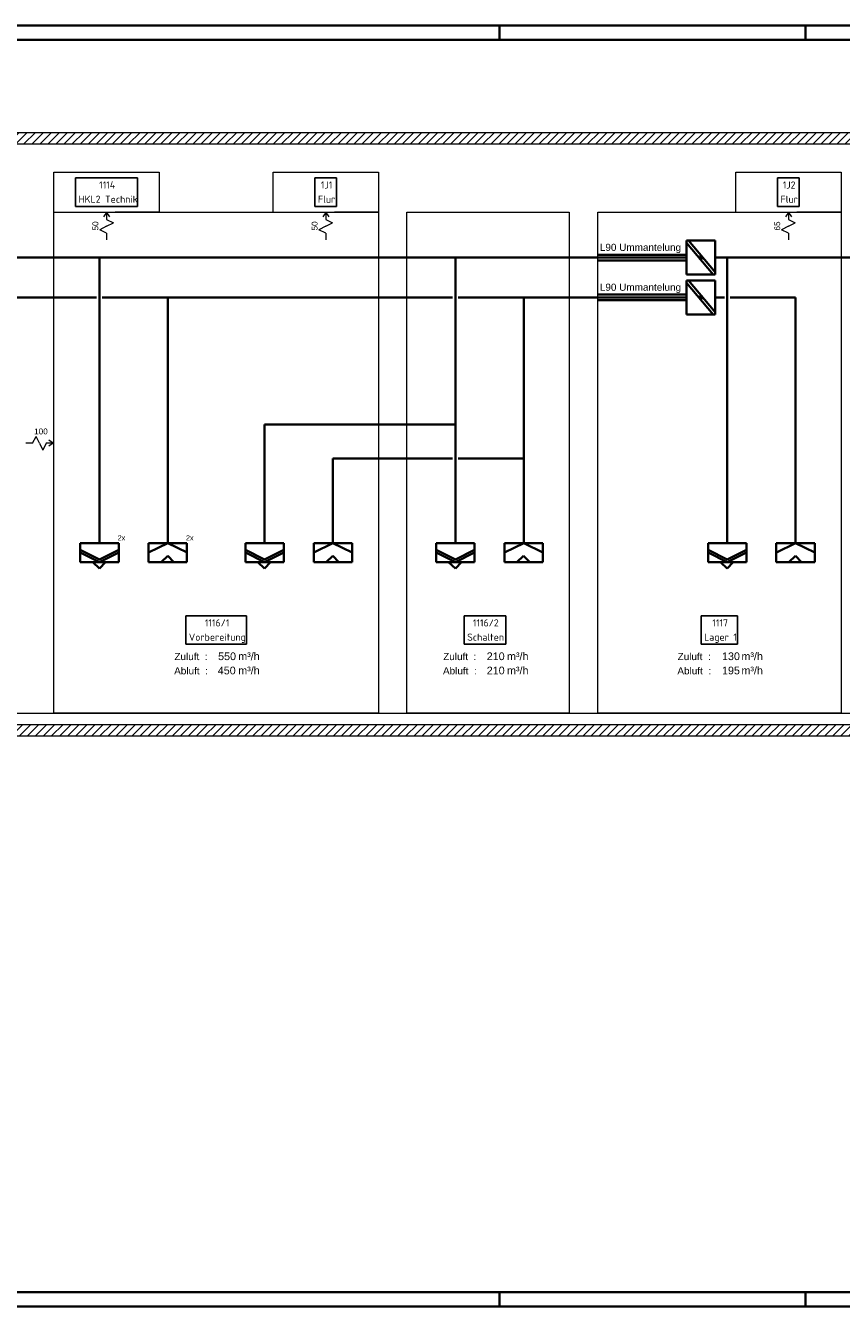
# Model space of a CAD drawing. Extents: x -795 to 605, y 10 to 460.
# Tile 4 of 7: x -182 to 105, y 10 to 460. Entities that reach past the tile are written whole.
import ezdxf
from ezdxf.lldxf.tags import DXFTag

# ---------------------------------------------------------------- set-up
doc = ezdxf.new("R2010")
doc.units = 0
doc.layers.get('0').update_dxf_attribs({"lineweight": 25})
for name, color, linetype, lineweight, true_color in [('A_Schemaaufbau', 9, 'Continuous', 13, 0x808080), ('L_Abluft', 2, 'Continuous', 35, 0xffff00), ('L_BSK', 1, 'Continuous', 35, 0xff0000), ('L_Luftwechsel', 1, 'Continuous', 18, 0xff0000), ('L_Zuluft', 5, 'Continuous', 35, 0x0000ff)]:
    doc.layers.add(name, color=color, linetype=linetype, lineweight=lineweight, true_color=true_color)
for name, color, linetype, lineweight in [('L_Luftmengen', 7, 'Continuous', 18), ('L_Text', 7, 'Continuous', 25), ('Rahmen', 7, 'Continuous', 35), ('X_Text', 7, 'Continuous', 25)]:
    doc.layers.add(name, color=color, linetype=linetype, lineweight=lineweight)
doc.styles.get("Standard").update_dxf_attribs({"font": 'arial.ttf'})
tags = doc.linetypes.add('fein_strichliert', pattern=[4, 1, -2, 1]).pattern_tags.tags
tags[8:9] = [DXFTag(74, 4), DXFTag(75, 0), DXFTag(340, '0'), DXFTag(46, 0.0), DXFTag(50, 0.0), DXFTag(44, 0.0), DXFTag(45, 0.0)]
tags[6:7] = [DXFTag(74, 4), DXFTag(75, 0), DXFTag(340, '0'), DXFTag(46, 0.0), DXFTag(50, 0.0), DXFTag(44, 0.0), DXFTag(45, 0.0)]
tags[4:5] = [DXFTag(74, 4), DXFTag(75, 0), DXFTag(340, '0'), DXFTag(46, 0.0), DXFTag(50, 0.0), DXFTag(44, 0.0), DXFTag(45, 0.0)]

# ---------------------------------------------------------------- blocks, each defined once
blk = doc.blocks.new('Blockreferenz-A06A5R617Q', base_point=(-795.22, 9.99))
at = {"layer": 'Rahmen', "color": 0, "linetype": 'ByBlock', "ltscale": 0.35}
for p, q in [((604.78, 459.99), (-795.22, 459.99)), ((-15.22, 459.99), (-15.22, 454.99)), ((92.28, 459.99), (92.28, 454.99)), ((599.78, 454.99), (-775.22, 454.99)), ((-775.22, 14.99), (599.78, 14.99)), ((-15.22, 9.99), (-15.22, 14.99)), ((92.28, 9.99), (92.28, 14.99)), ((-795.22, 9.99), (604.78, 9.99))]:
    blk.add_line(p, q, dxfattribs=at)
blk = doc.blocks.new('Schraffur-A06A5R637Q', base_point=(-320.13, 210.42))
at = {"color": 0, "lineweight": -2}
for p, q in [((-320.13, 212.69), (-318.4, 214.42)), ((-316.74, 210.42), (-312.74, 214.42)), ((-311.08, 210.42), (-307.08, 214.42)), ((-305.43, 210.42), (-301.43, 214.42)), ((-299.77, 210.42), (-295.77, 214.42)), ((-294.11, 210.42), (-290.11, 214.42)), ((-288.46, 210.42), (-284.46, 214.42)), ((-282.8, 210.42), (-278.8, 214.42)), ((-277.14, 210.42), (-273.14, 214.42)), ((-271.48, 210.42), (-267.48, 214.42)), ((-265.83, 210.42), (-261.83, 214.42)), ((-260.17, 210.42), (-256.17, 214.42)), ((-254.51, 210.42), (-250.51, 214.42)), ((-248.86, 210.42), (-244.86, 214.42)), ((-243.2, 210.42), (-239.2, 214.42)), ((-237.54, 210.42), (-233.54, 214.42)), ((-231.89, 210.42), (-227.89, 214.42)), ((-226.23, 210.42), (-222.23, 214.42)), ((-220.57, 210.42), (-216.57, 214.42)), ((-214.92, 210.42), (-210.92, 214.42)), ((-209.26, 210.42), (-205.26, 214.42)), ((-203.6, 210.42), (-199.6, 214.42)), ((-197.95, 210.42), (-193.95, 214.42)), ((-192.29, 210.42), (-188.29, 214.42)), ((-186.63, 210.42), (-182.63, 214.42)), ((-180.97, 210.42), (-176.97, 214.42)), ((-175.32, 210.42), (-171.32, 214.42)), ((-169.66, 210.42), (-165.66, 214.42)), ((-164, 210.42), (-160, 214.42)), ((-158.35, 210.42), (-154.35, 214.42)), ((-152.69, 210.42), (-148.69, 214.42)), ((-147.03, 210.42), (-143.03, 214.42)), ((-141.38, 210.42), (-137.38, 214.42)), ((-135.72, 210.42), (-131.72, 214.42)), ((-130.06, 210.42), (-126.06, 214.42)), ((-124.41, 210.42), (-120.41, 214.42)), ((-118.75, 210.42), (-114.75, 214.42)), ((-113.09, 210.42), (-109.09, 214.42)), ((-107.44, 210.42), (-103.44, 214.42)), ((-101.78, 210.42), (-97.78, 214.42)), ((-96.12, 210.42), (-92.12, 214.42)), ((-90.47, 210.42), (-86.47, 214.42)), ((-84.81, 210.42), (-80.81, 214.42)), ((-79.15, 210.42), (-75.15, 214.42)), ((-73.49, 210.42), (-69.49, 214.42)), ((-67.84, 210.42), (-63.84, 214.42)), ((-62.18, 210.42), (-58.18, 214.42)), ((-56.52, 210.42), (-52.52, 214.42)), ((-50.87, 210.42), (-46.87, 214.42)), ((-45.21, 210.42), (-41.21, 214.42)), ((-39.55, 210.42), (-35.55, 214.42)), ((-33.9, 210.42), (-29.9, 214.42)), ((-28.24, 210.42), (-24.24, 214.42)), ((-22.58, 210.42), (-18.58, 214.42)), ((-16.93, 210.42), (-12.93, 214.42)), ((-11.27, 210.42), (-7.27, 214.42)), ((-5.61, 210.42), (-1.61, 214.42)), ((0.04, 210.42), (4.04, 214.42)), ((5.7, 210.42), (9.7, 214.42)), ((11.36, 210.42), (15.36, 214.42)), ((17.01, 210.42), (21.01, 214.42)), ((22.67, 210.42), (26.67, 214.42)), ((28.33, 210.42), (32.33, 214.42)), ((33.99, 210.42), (37.99, 214.42)), ((39.64, 210.42), (43.64, 214.42)), ((45.3, 210.42), (49.3, 214.42)), ((50.96, 210.42), (54.96, 214.42)), ((56.61, 210.42), (60.61, 214.42)), ((62.27, 210.42), (66.27, 214.42)), ((67.93, 210.42), (71.93, 214.42)), ((73.58, 210.42), (77.58, 214.42)), ((79.24, 210.42), (83.24, 214.42)), ((84.9, 210.42), (88.9, 214.42)), ((90.55, 210.42), (94.55, 214.42)), ((96.21, 210.42), (100.21, 214.42)), ((101.87, 210.42), (105.87, 214.42)), ((107.52, 210.42), (111.52, 214.42)), ((113.18, 210.42), (117.18, 214.42)), ((118.84, 210.42), (122.84, 214.42)), ((124.5, 210.42), (128.5, 214.42)), ((130.15, 210.42), (134.15, 214.42)), ((135.81, 210.42), (139.81, 214.42)), ((141.47, 210.42), (145.47, 214.42)), ((147.12, 210.42), (151.12, 214.42)), ((152.78, 210.42), (156.78, 214.42)), ((158.44, 210.42), (162.44, 214.42)), ((164.09, 210.42), (168.09, 214.42)), ((169.75, 210.42), (173.75, 214.42)), ((175.41, 210.42), (179.41, 214.42)), ((181.06, 210.42), (185.06, 214.42)), ((186.72, 210.42), (190.72, 214.42)), ((192.38, 210.42), (196.38, 214.42)), ((198.03, 210.42), (202.03, 214.42)), ((203.69, 210.42), (207.69, 214.42)), ((209.35, 210.42), (213.35, 214.42)), ((215, 210.42), (219, 214.42)), ((220.66, 210.42), (224.66, 214.42)), ((226.32, 210.42), (230.32, 214.42)), ((231.98, 210.42), (235.98, 214.42)), ((237.63, 210.42), (241.63, 214.42)), ((243.29, 210.42), (247.29, 214.42))]:
    blk.add_line(p, q, dxfattribs=at)
at = {"color": 0, "linetype": 'fein_strichliert', "lineweight": -2, "ltscale": 0.13}
for p, q in [((-319.57, 210.42), (-315.57, 214.42)), ((-313.91, 210.42), (-309.91, 214.42)), ((-308.25, 210.42), (-304.25, 214.42)), ((-302.6, 210.42), (-298.6, 214.42)), ((-296.94, 210.42), (-292.94, 214.42)), ((-291.28, 210.42), (-287.28, 214.42)), ((-285.63, 210.42), (-281.63, 214.42)), ((-279.97, 210.42), (-275.97, 214.42)), ((-274.31, 210.42), (-270.31, 214.42)), ((-268.66, 210.42), (-264.66, 214.42)), ((-263, 210.42), (-259, 214.42)), ((-257.34, 210.42), (-253.34, 214.42)), ((-251.69, 210.42), (-247.69, 214.42)), ((-246.03, 210.42), (-242.03, 214.42)), ((-240.37, 210.42), (-236.37, 214.42)), ((-234.72, 210.42), (-230.72, 214.42)), ((-229.06, 210.42), (-225.06, 214.42)), ((-223.4, 210.42), (-219.4, 214.42)), ((-217.74, 210.42), (-213.74, 214.42)), ((-212.09, 210.42), (-208.09, 214.42)), ((-206.43, 210.42), (-202.43, 214.42)), ((-200.77, 210.42), (-196.77, 214.42)), ((-195.12, 210.42), (-191.12, 214.42)), ((-189.46, 210.42), (-185.46, 214.42)), ((-183.8, 210.42), (-179.8, 214.42)), ((-178.15, 210.42), (-174.15, 214.42)), ((-172.49, 210.42), (-168.49, 214.42)), ((-166.83, 210.42), (-162.83, 214.42)), ((-161.18, 210.42), (-157.18, 214.42)), ((-155.52, 210.42), (-151.52, 214.42)), ((-149.86, 210.42), (-145.86, 214.42)), ((-144.21, 210.42), (-140.21, 214.42)), ((-138.55, 210.42), (-134.55, 214.42)), ((-132.89, 210.42), (-128.89, 214.42)), ((-127.23, 210.42), (-123.23, 214.42)), ((-121.58, 210.42), (-117.58, 214.42)), ((-115.92, 210.42), (-111.92, 214.42)), ((-110.26, 210.42), (-106.26, 214.42)), ((-104.61, 210.42), (-100.61, 214.42)), ((-98.95, 210.42), (-94.95, 214.42)), ((-93.29, 210.42), (-89.29, 214.42)), ((-87.64, 210.42), (-83.64, 214.42)), ((-81.98, 210.42), (-77.98, 214.42)), ((-76.32, 210.42), (-72.32, 214.42)), ((-70.67, 210.42), (-66.67, 214.42)), ((-65.01, 210.42), (-61.01, 214.42)), ((-59.35, 210.42), (-55.35, 214.42)), ((-53.7, 210.42), (-49.7, 214.42)), ((-48.04, 210.42), (-44.04, 214.42)), ((-42.38, 210.42), (-38.38, 214.42)), ((-36.73, 210.42), (-32.73, 214.42)), ((-31.07, 210.42), (-27.07, 214.42)), ((-25.41, 210.42), (-21.41, 214.42)), ((-19.75, 210.42), (-15.75, 214.42)), ((-14.1, 210.42), (-10.1, 214.42)), ((-8.44, 210.42), (-4.44, 214.42)), ((-2.78, 210.42), (1.22, 214.42)), ((2.87, 210.42), (6.87, 214.42)), ((8.53, 210.42), (12.53, 214.42)), ((14.19, 210.42), (18.19, 214.42)), ((19.84, 210.42), (23.84, 214.42)), ((25.5, 210.42), (29.5, 214.42)), ((31.16, 210.42), (35.16, 214.42)), ((36.81, 210.42), (40.81, 214.42)), ((42.47, 210.42), (46.47, 214.42)), ((48.13, 210.42), (52.13, 214.42)), ((53.78, 210.42), (57.78, 214.42)), ((59.44, 210.42), (63.44, 214.42)), ((65.1, 210.42), (69.1, 214.42)), ((70.76, 210.42), (74.76, 214.42)), ((76.41, 210.42), (80.41, 214.42)), ((82.07, 210.42), (86.07, 214.42)), ((87.73, 210.42), (91.73, 214.42)), ((93.38, 210.42), (97.38, 214.42)), ((99.04, 210.42), (103.04, 214.42)), ((104.7, 210.42), (108.7, 214.42)), ((110.35, 210.42), (114.35, 214.42)), ((116.01, 210.42), (120.01, 214.42)), ((121.67, 210.42), (125.67, 214.42)), ((127.32, 210.42), (131.32, 214.42)), ((132.98, 210.42), (136.98, 214.42)), ((138.64, 210.42), (142.64, 214.42)), ((144.29, 210.42), (148.29, 214.42)), ((149.95, 210.42), (153.95, 214.42)), ((155.61, 210.42), (159.61, 214.42)), ((161.26, 210.42), (165.26, 214.42)), ((166.92, 210.42), (170.92, 214.42)), ((172.58, 210.42), (176.58, 214.42)), ((178.24, 210.42), (182.24, 214.42)), ((183.89, 210.42), (187.89, 214.42)), ((189.55, 210.42), (193.55, 214.42)), ((195.21, 210.42), (199.21, 214.42)), ((200.86, 210.42), (204.86, 214.42)), ((206.52, 210.42), (210.52, 214.42)), ((212.18, 210.42), (216.18, 214.42)), ((217.83, 210.42), (221.83, 214.42)), ((223.49, 210.42), (227.49, 214.42)), ((229.15, 210.42), (233.15, 214.42)), ((234.8, 210.42), (238.8, 214.42)), ((240.46, 210.42), (244.46, 214.42)), ((246.12, 210.42), (248.81, 213.11))]:
    blk.add_line(p, q, dxfattribs=at)
blk = doc.blocks.new('Einzeiliger Text-A06A5R7J7Q', base_point=(-129.45, 232.06))
at = {"color": 0, "lineweight": -2, "insert": (-129.45, 234.56), "char_height": 2.5, "attachment_point": 1}
blk.add_mtext('{\\fArial;Abluft  :}', dxfattribs=at)
blk = doc.blocks.new('Blockreferenz-A06A5R7L7Q', base_point=(-114.02, 237.06))
at = {"layer": 'L_Luftmengen', "color": 0, "char_height": 2.7, "attachment_point": 1}
for s, insert in [('{\\fArial;550}', (-114.02, 239.76)), ('{\\fArial;m³/h}', (-106.95, 239.76))]:
    blk.add_mtext(s, dxfattribs=dict(at, insert=insert))
blk = doc.blocks.new('Blockreferenz-A06A5R7N7Q', base_point=(-114.14, 232.06))
at = {"layer": 'L_Luftmengen', "color": 0, "char_height": 2.7, "attachment_point": 1}
for s, insert in [('{\\fArial;450}', (-114.14, 234.76)), ('{\\fArial;m³/h}', (-106.95, 234.76))]:
    blk.add_mtext(s, dxfattribs=dict(at, insert=insert))
blk = doc.blocks.new('Einzeiliger Text-A06A5R7P7Q', base_point=(-129.37, 237.06))
at = {"color": 0, "lineweight": -2, "insert": (-129.37, 239.56), "char_height": 2.5, "attachment_point": 1}
blk.add_mtext('{\\fArial;Zuluft  :}', dxfattribs=at)
blk = doc.blocks.new('Einzeiliger Text-A06A5R7R7Q', base_point=(-35.03, 232.06))
at = {"color": 0, "lineweight": -2, "insert": (-35.03, 234.56), "char_height": 2.5, "attachment_point": 1}
blk.add_mtext('{\\fArial;Abluft  :}', dxfattribs=at)
blk = doc.blocks.new('Blockreferenz-A06A5R7T7Q', base_point=(-19.66, 237.06))
at = {"layer": 'L_Luftmengen', "color": 0, "char_height": 2.7, "attachment_point": 1}
for s, insert in [('{\\fArial;210}', (-19.66, 239.76)), ('{\\fArial;m³/h}', (-12.54, 239.76))]:
    blk.add_mtext(s, dxfattribs=dict(at, insert=insert))
blk = doc.blocks.new('Blockreferenz-A06A5R7V7Q', base_point=(-19.66, 232.06))
at = {"layer": 'L_Luftmengen', "color": 0, "char_height": 2.7, "attachment_point": 1}
for s, insert in [('{\\fArial;210}', (-19.66, 234.76)), ('{\\fArial;m³/h}', (-12.54, 234.76))]:
    blk.add_mtext(s, dxfattribs=dict(at, insert=insert))
blk = doc.blocks.new('Einzeiliger Text-A06A5R7X7Q', base_point=(-34.96, 237.06))
at = {"color": 0, "lineweight": -2, "insert": (-34.96, 239.56), "char_height": 2.5, "attachment_point": 1}
blk.add_mtext('{\\fArial;Zuluft  :}', dxfattribs=at)
blk = doc.blocks.new('Polygon-A06A5R7Z7Q', base_point=(-47.69, 218.42))
at = {"color": 0, "linetype": 'ByBlock', "lineweight": -2, "ltscale": 1.3}
for p, q in [((-47.69, 394.49), (9.31, 394.49)), ((-47.69, 218.42), (-47.69, 394.49)), ((9.31, 394.49), (9.31, 218.42)), ((9.31, 218.42), (-47.69, 218.42))]:
    blk.add_line(p, q, dxfattribs=at)
blk = doc.blocks.new('Polygon-A06A5R817Q', base_point=(19.31, 218.42))
at = {"color": 0, "linetype": 'ByBlock', "lineweight": -2, "ltscale": 1.3}
for p, q in [((19.31, 394.49), (104.81, 394.49)), ((19.31, 218.42), (19.31, 394.49)), ((104.81, 394.49), (104.81, 218.42)), ((104.81, 218.42), (19.31, 218.42))]:
    blk.add_line(p, q, dxfattribs=at)
blk = doc.blocks.new('Einzeiliger Text-A06A5R837Q', base_point=(47.3, 232.06))
at = {"color": 0, "lineweight": -2, "insert": (47.3, 234.56), "char_height": 2.5, "attachment_point": 1}
blk.add_mtext('{\\fArial;Abluft  :}', dxfattribs=at)
blk = doc.blocks.new('Blockreferenz-A06A5R857Q', base_point=(62.98, 237.06))
at = {"layer": 'L_Luftmengen', "color": 0, "char_height": 2.7, "attachment_point": 1}
for s, insert in [('{\\fArial;130}', (62.98, 239.76)), ('{\\fArial;m³/h}', (69.8, 239.76))]:
    blk.add_mtext(s, dxfattribs=dict(at, insert=insert))
blk = doc.blocks.new('Blockreferenz-A06A5R877Q', base_point=(62.98, 232.06))
at = {"layer": 'L_Luftmengen', "color": 0, "char_height": 2.7, "attachment_point": 1}
for s, insert in [('{\\fArial;195}', (62.98, 234.76)), ('{\\fArial;m³/h}', (69.8, 234.76))]:
    blk.add_mtext(s, dxfattribs=dict(at, insert=insert))
blk = doc.blocks.new('Einzeiliger Text-A06A5R897Q', base_point=(47.38, 237.06))
at = {"color": 0, "lineweight": -2, "insert": (47.38, 239.56), "char_height": 2.5, "attachment_point": 1}
blk.add_mtext('{\\fArial;Zuluft  :}', dxfattribs=at)
blk = doc.blocks.new('Polygon-A06A5R8L7Q', base_point=(-171.69, 218.42))
at = {"color": 0, "linetype": 'ByBlock', "lineweight": -2, "ltscale": 1.3}
for p, q in [((-171.69, 394.49), (-57.69, 394.49)), ((-171.69, 218.42), (-171.69, 394.49)), ((-57.69, 394.49), (-57.69, 218.42)), ((-57.69, 218.42), (-171.69, 218.42))]:
    blk.add_line(p, q, dxfattribs=at)
blk = doc.blocks.new('Schraffur-A06A5R8P7Q', base_point=(-320.13, 418.49))
at = {"color": 0, "linetype": 'fein_strichliert', "lineweight": -2, "ltscale": 0.13}
for p, q in [((-320.13, 419.16), (-316.81, 422.49)), ((-315.15, 418.49), (-311.15, 422.49)), ((-309.49, 418.49), (-305.49, 422.49)), ((-303.83, 418.49), (-299.83, 422.49)), ((-298.18, 418.49), (-294.18, 422.49)), ((-292.52, 418.49), (-288.52, 422.49)), ((-286.86, 418.49), (-282.86, 422.49)), ((-281.21, 418.49), (-277.21, 422.49)), ((-275.55, 418.49), (-271.55, 422.49)), ((-269.89, 418.49), (-265.89, 422.49)), ((-264.24, 418.49), (-260.24, 422.49)), ((-258.58, 418.49), (-254.58, 422.49)), ((-252.92, 418.49), (-248.92, 422.49)), ((-247.27, 418.49), (-243.27, 422.49)), ((-241.61, 418.49), (-237.61, 422.49)), ((-235.95, 418.49), (-231.95, 422.49)), ((-230.3, 418.49), (-226.3, 422.49)), ((-224.64, 418.49), (-220.64, 422.49)), ((-218.98, 418.49), (-214.98, 422.49)), ((-213.32, 418.49), (-209.32, 422.49)), ((-207.67, 418.49), (-203.67, 422.49)), ((-202.01, 418.49), (-198.01, 422.49)), ((-196.35, 418.49), (-192.35, 422.49)), ((-190.7, 418.49), (-186.7, 422.49)), ((-185.04, 418.49), (-181.04, 422.49)), ((-179.38, 418.49), (-175.38, 422.49)), ((-173.73, 418.49), (-169.73, 422.49)), ((-168.07, 418.49), (-164.07, 422.49)), ((-162.41, 418.49), (-158.41, 422.49)), ((-156.76, 418.49), (-152.76, 422.49)), ((-151.1, 418.49), (-147.1, 422.49)), ((-145.44, 418.49), (-141.44, 422.49)), ((-139.79, 418.49), (-135.79, 422.49)), ((-134.13, 418.49), (-130.13, 422.49)), ((-128.47, 418.49), (-124.47, 422.49)), ((-122.82, 418.49), (-118.82, 422.49)), ((-117.16, 418.49), (-113.16, 422.49)), ((-111.5, 418.49), (-107.5, 422.49)), ((-105.84, 418.49), (-101.84, 422.49)), ((-100.19, 418.49), (-96.19, 422.49)), ((-94.53, 418.49), (-90.53, 422.49)), ((-88.87, 418.49), (-84.87, 422.49)), ((-83.22, 418.49), (-79.22, 422.49)), ((-77.56, 418.49), (-73.56, 422.49)), ((-71.9, 418.49), (-67.9, 422.49)), ((-66.25, 418.49), (-62.25, 422.49)), ((-60.59, 418.49), (-56.59, 422.49)), ((-54.93, 418.49), (-50.93, 422.49)), ((-49.28, 418.49), (-45.28, 422.49)), ((-43.62, 418.49), (-39.62, 422.49)), ((-37.96, 418.49), (-33.96, 422.49)), ((-32.31, 418.49), (-28.31, 422.49)), ((-26.65, 418.49), (-22.65, 422.49)), ((-20.99, 418.49), (-16.99, 422.49)), ((-15.33, 418.49), (-11.33, 422.49)), ((-9.68, 418.49), (-5.68, 422.49)), ((-4.02, 418.49), (-0.02, 422.49)), ((1.64, 418.49), (5.64, 422.49)), ((7.29, 418.49), (11.29, 422.49)), ((12.95, 418.49), (16.95, 422.49)), ((18.61, 418.49), (22.61, 422.49)), ((24.26, 418.49), (28.26, 422.49)), ((29.92, 418.49), (33.92, 422.49)), ((35.58, 418.49), (39.58, 422.49)), ((41.23, 418.49), (45.23, 422.49)), ((46.89, 418.49), (50.89, 422.49)), ((52.55, 418.49), (56.55, 422.49)), ((58.2, 418.49), (62.2, 422.49)), ((63.86, 418.49), (67.86, 422.49)), ((69.52, 418.49), (73.52, 422.49)), ((75.17, 418.49), (79.17, 422.49)), ((80.83, 418.49), (84.83, 422.49)), ((86.49, 418.49), (90.49, 422.49)), ((92.15, 418.49), (96.15, 422.49)), ((97.8, 418.49), (101.8, 422.49)), ((103.46, 418.49), (107.46, 422.49)), ((109.12, 418.49), (113.12, 422.49)), ((114.77, 418.49), (118.77, 422.49)), ((120.43, 418.49), (124.43, 422.49)), ((126.09, 418.49), (130.09, 422.49)), ((131.74, 418.49), (135.74, 422.49)), ((137.4, 418.49), (141.4, 422.49)), ((143.06, 418.49), (147.06, 422.49)), ((148.71, 418.49), (152.71, 422.49)), ((154.37, 418.49), (158.37, 422.49)), ((160.03, 418.49), (164.03, 422.49)), ((165.68, 418.49), (169.68, 422.49)), ((171.34, 418.49), (175.34, 422.49)), ((177, 418.49), (181, 422.49)), ((182.66, 418.49), (186.66, 422.49)), ((188.31, 418.49), (192.31, 422.49)), ((193.97, 418.49), (197.97, 422.49)), ((199.63, 418.49), (203.63, 422.49)), ((205.28, 418.49), (209.28, 422.49)), ((210.94, 418.49), (214.94, 422.49)), ((216.6, 418.49), (220.6, 422.49)), ((222.25, 418.49), (226.25, 422.49)), ((227.91, 418.49), (231.91, 422.49)), ((233.57, 418.49), (237.57, 422.49)), ((239.22, 418.49), (243.22, 422.49)), ((244.88, 418.49), (248.81, 422.41))]:
    blk.add_line(p, q, dxfattribs=at)
at = {"color": 0, "lineweight": -2}
for p, q in [((-320.13, 421.99), (-319.63, 422.49)), ((-317.98, 418.49), (-313.98, 422.49)), ((-312.32, 418.49), (-308.32, 422.49)), ((-306.66, 418.49), (-302.66, 422.49)), ((-301.01, 418.49), (-297.01, 422.49)), ((-295.35, 418.49), (-291.35, 422.49)), ((-289.69, 418.49), (-285.69, 422.49)), ((-284.04, 418.49), (-280.04, 422.49)), ((-278.38, 418.49), (-274.38, 422.49)), ((-272.72, 418.49), (-268.72, 422.49)), ((-267.06, 418.49), (-263.06, 422.49)), ((-261.41, 418.49), (-257.41, 422.49)), ((-255.75, 418.49), (-251.75, 422.49)), ((-250.09, 418.49), (-246.09, 422.49)), ((-244.44, 418.49), (-240.44, 422.49)), ((-238.78, 418.49), (-234.78, 422.49)), ((-233.12, 418.49), (-229.12, 422.49)), ((-227.47, 418.49), (-223.47, 422.49)), ((-221.81, 418.49), (-217.81, 422.49)), ((-216.15, 418.49), (-212.15, 422.49)), ((-210.5, 418.49), (-206.5, 422.49)), ((-204.84, 418.49), (-200.84, 422.49)), ((-199.18, 418.49), (-195.18, 422.49)), ((-193.53, 418.49), (-189.53, 422.49)), ((-187.87, 418.49), (-183.87, 422.49)), ((-182.21, 418.49), (-178.21, 422.49)), ((-176.56, 418.49), (-172.56, 422.49)), ((-170.9, 418.49), (-166.9, 422.49)), ((-165.24, 418.49), (-161.24, 422.49)), ((-159.58, 418.49), (-155.58, 422.49)), ((-153.93, 418.49), (-149.93, 422.49)), ((-148.27, 418.49), (-144.27, 422.49)), ((-142.61, 418.49), (-138.61, 422.49)), ((-136.96, 418.49), (-132.96, 422.49)), ((-131.3, 418.49), (-127.3, 422.49)), ((-125.64, 418.49), (-121.64, 422.49)), ((-119.99, 418.49), (-115.99, 422.49)), ((-114.33, 418.49), (-110.33, 422.49)), ((-108.67, 418.49), (-104.67, 422.49)), ((-103.02, 418.49), (-99.02, 422.49)), ((-97.36, 418.49), (-93.36, 422.49)), ((-91.7, 418.49), (-87.7, 422.49)), ((-86.05, 418.49), (-82.05, 422.49)), ((-80.39, 418.49), (-76.39, 422.49)), ((-74.73, 418.49), (-70.73, 422.49)), ((-69.08, 418.49), (-65.08, 422.49)), ((-63.42, 418.49), (-59.42, 422.49)), ((-57.76, 418.49), (-53.76, 422.49)), ((-52.1, 418.49), (-48.1, 422.49)), ((-46.45, 418.49), (-42.45, 422.49)), ((-40.79, 418.49), (-36.79, 422.49)), ((-35.13, 418.49), (-31.13, 422.49)), ((-29.48, 418.49), (-25.48, 422.49)), ((-23.82, 418.49), (-19.82, 422.49)), ((-18.16, 418.49), (-14.16, 422.49)), ((-12.51, 418.49), (-8.51, 422.49)), ((-6.85, 418.49), (-2.85, 422.49)), ((-1.19, 418.49), (2.81, 422.49)), ((4.46, 418.49), (8.46, 422.49)), ((10.12, 418.49), (14.12, 422.49)), ((15.78, 418.49), (19.78, 422.49)), ((21.43, 418.49), (25.43, 422.49)), ((27.09, 418.49), (31.09, 422.49)), ((32.75, 418.49), (36.75, 422.49)), ((38.41, 418.49), (42.41, 422.49)), ((44.06, 418.49), (48.06, 422.49)), ((49.72, 418.49), (53.72, 422.49)), ((55.38, 418.49), (59.38, 422.49)), ((61.03, 418.49), (65.03, 422.49)), ((66.69, 418.49), (70.69, 422.49)), ((72.35, 418.49), (76.35, 422.49)), ((78, 418.49), (82, 422.49)), ((83.66, 418.49), (87.66, 422.49)), ((89.32, 418.49), (93.32, 422.49)), ((94.97, 418.49), (98.97, 422.49)), ((100.63, 418.49), (104.63, 422.49)), ((106.29, 418.49), (110.29, 422.49)), ((111.94, 418.49), (115.94, 422.49)), ((117.6, 418.49), (121.6, 422.49)), ((123.26, 418.49), (127.26, 422.49)), ((128.91, 418.49), (132.91, 422.49)), ((134.57, 418.49), (138.57, 422.49)), ((140.23, 418.49), (144.23, 422.49)), ((145.89, 418.49), (149.89, 422.49)), ((151.54, 418.49), (155.54, 422.49)), ((157.2, 418.49), (161.2, 422.49)), ((162.86, 418.49), (166.86, 422.49)), ((168.51, 418.49), (172.51, 422.49)), ((174.17, 418.49), (178.17, 422.49)), ((179.83, 418.49), (183.83, 422.49)), ((185.48, 418.49), (189.48, 422.49)), ((191.14, 418.49), (195.14, 422.49)), ((196.8, 418.49), (200.8, 422.49)), ((202.45, 418.49), (206.45, 422.49)), ((208.11, 418.49), (212.11, 422.49)), ((213.77, 418.49), (217.77, 422.49)), ((219.42, 418.49), (223.42, 422.49)), ((225.08, 418.49), (229.08, 422.49)), ((230.74, 418.49), (234.74, 422.49)), ((236.4, 418.49), (240.4, 422.49)), ((242.05, 418.49), (246.05, 422.49)), ((247.71, 418.49), (248.81, 419.59))]:
    blk.add_line(p, q, dxfattribs=at)
blk = doc.blocks.new('Blockreferenz-A06A5R9R7Q', base_point=(-181.57, 310.86))
at = {"color": 0, "linetype": 'ByBlock', "lineweight": -2, "ltscale": 0.18}
for p, q in [((-179.17, 313.26), (-177.97, 315.66)), ((-176.77, 313.26), (-177.97, 315.66)), ((-179.17, 313.26), (-181.57, 313.26)), ((-176.77, 313.26), (-175.57, 310.86)), ((-174.37, 313.26), (-175.57, 310.86)), ((-171.97, 313.26), (-174.37, 313.26)), ((-171.97, 313.26), (-173.51, 314.32)), ((-171.97, 313.26), (-173.51, 312.19))]:
    blk.add_line(p, q, dxfattribs=at)
at = {"color": 0, "lineweight": -2, "insert": (-178.66, 318.43), "char_height": 2.0617, "attachment_point": 1}
blk.add_mtext('{\\fArial;100}', dxfattribs=at)
blk = doc.blocks.new('Einzeiliger Text-A06A5R9Z7Q', base_point=(-149.3, 279.11))
at = {"color": 0, "lineweight": -2, "insert": (-149.3, 280.91), "char_height": 1.8, "attachment_point": 1}
blk.add_mtext('{\\fArial;2x}', dxfattribs=at)
blk = doc.blocks.new('Einzeiliger Text-A06A5RA17Q', base_point=(-125.3, 279.11))
at = {"color": 0, "lineweight": -2, "insert": (-125.3, 280.91), "char_height": 1.8, "attachment_point": 1}
blk.add_mtext('{\\fArial;2x}', dxfattribs=at)
blk = doc.blocks.new('Blockreferenz-A06A5RA57Q', base_point=(-158.16, 384.69))
at = {"color": 0, "linetype": 'ByBlock', "lineweight": -2, "ltscale": 0.18}
for p, q in [((-153.19, 394.29), (-154.26, 392.75)), ((-153.19, 394.29), (-153.19, 391.89)), ((-153.19, 394.29), (-152.13, 392.75)), ((-153.19, 391.89), (-150.79, 390.69)), ((-153.19, 389.49), (-155.59, 388.29)), ((-153.19, 387.09), (-155.59, 388.29)), ((-153.19, 389.49), (-150.79, 390.69)), ((-153.19, 387.09), (-153.19, 384.69))]:
    blk.add_line(p, q, dxfattribs=at)
at = {"color": 0, "lineweight": -2, "insert": (-158.16, 388), "char_height": 2.0617, "attachment_point": 1, "rotation": 90}
blk.add_mtext('{\\fArial;50}', dxfattribs=at)
blk = doc.blocks.new('Blockreferenz-A06A5RA77Q', base_point=(-81.16, 384.69))
at = {"color": 0, "linetype": 'ByBlock', "lineweight": -2, "ltscale": 0.18}
for p, q in [((-76.19, 394.29), (-77.26, 392.75)), ((-76.19, 394.29), (-76.19, 391.89)), ((-76.19, 394.29), (-75.13, 392.75)), ((-76.19, 391.89), (-73.79, 390.69)), ((-76.19, 389.49), (-78.59, 388.29)), ((-76.19, 387.09), (-78.59, 388.29)), ((-76.19, 389.49), (-73.79, 390.69)), ((-76.19, 387.09), (-76.19, 384.69))]:
    blk.add_line(p, q, dxfattribs=at)
at = {"color": 0, "lineweight": -2, "insert": (-81.16, 388), "char_height": 2.0617, "attachment_point": 1, "rotation": 90}
blk.add_mtext('{\\fArial;50}', dxfattribs=at)
blk = doc.blocks.new('Polylinie-A06A5RA97Q', base_point=(-171.69, 394.49))
at = {"color": 0, "linetype": 'ByBlock', "lineweight": -2, "ltscale": 0.13}
for p, q in [((-171.69, 394.49), (-171.69, 408.49)), ((-171.69, 408.49), (-134.69, 408.49)), ((-134.69, 408.49), (-134.69, 394.49)), ((-134.69, 394.49), (-150.19, 394.49))]:
    blk.add_line(p, q, dxfattribs=at)
blk = doc.blocks.new('Polylinie-A06A5RAB7Q', base_point=(-94.69, 394.49))
at = {"color": 0, "linetype": 'ByBlock', "lineweight": -2, "ltscale": 0.13}
for p, q in [((-94.69, 394.49), (-94.69, 408.49)), ((-94.69, 408.49), (-57.69, 408.49)), ((-57.69, 408.49), (-57.69, 394.49)), ((-57.69, 394.49), (-73.19, 394.49))]:
    blk.add_line(p, q, dxfattribs=at)
blk = doc.blocks.new('Blockreferenz-A06A5RAD7Q', base_point=(81.34, 384.69))
at = {"color": 0, "linetype": 'ByBlock', "lineweight": -2, "ltscale": 0.18}
for p, q in [((86.31, 394.29), (85.24, 392.75)), ((86.31, 394.29), (86.31, 391.89)), ((86.31, 394.29), (87.37, 392.75)), ((86.31, 391.89), (88.71, 390.69)), ((86.31, 389.49), (83.91, 388.29)), ((86.31, 387.09), (83.91, 388.29)), ((86.31, 389.49), (88.71, 390.69)), ((86.31, 387.09), (86.31, 384.69))]:
    blk.add_line(p, q, dxfattribs=at)
at = {"color": 0, "lineweight": -2, "insert": (81.34, 387.98), "char_height": 2.0617, "attachment_point": 1, "rotation": 90}
blk.add_mtext('{\\fArial;65}', dxfattribs=at)
blk = doc.blocks.new('Polylinie-A06A5RAF7Q', base_point=(67.81, 394.49))
at = {"color": 0, "linetype": 'ByBlock', "lineweight": -2, "ltscale": 0.13}
for p, q in [((67.81, 394.49), (67.81, 408.49)), ((67.81, 408.49), (104.81, 408.49)), ((104.81, 408.49), (104.81, 394.49)), ((104.81, 394.49), (89.31, 394.49))]:
    blk.add_line(p, q, dxfattribs=at)

msp = doc.modelspace()

# ---------------------------------------------------------------- linework, layer by layer
at = {"layer": 'A_Schemaaufbau', "ltscale": 0.13}
for p, q in [((-320.13, 422.49), (248.81, 422.49)), ((-320.13, 418.49), (248.81, 418.49)), ((-320.13, 218.42), (153.31, 218.42)), ((-320.13, 214.42), (248.81, 214.42)), ((-320.13, 210.42), (248.81, 210.42))]:
    msp.add_line(p, q, dxfattribs=at)
at = {"layer": 'L_Abluft'}
for p, q in [((-187.44, 364.49), (-156.69, 364.49)), ((-154.69, 364.49), (-131.69, 364.49)), ((-131.69, 278.18), (-131.69, 364.49)), ((-131.69, 364.49), (-31.69, 364.49)), ((-29.69, 364.49), (-6.69, 364.49)), ((-6.69, 307.84), (-6.69, 364.49)), ((-6.69, 364.49), (50.56, 364.49)), ((60.56, 364.49), (63.81, 364.49)), ((65.81, 364.49), (88.8, 364.49)), ((88.8, 364.49), (88.8, 278.18)), ((-73.69, 278.18), (-73.69, 307.84)), ((-73.69, 307.84), (-31.69, 307.84)), ((-29.69, 307.84), (-6.69, 307.84)), ((-6.69, 278.18), (-6.69, 307.84))]:
    msp.add_line(p, q, dxfattribs=at)
at = {"layer": 'L_Abluft', "lineweight": 13}
for p, q in [((-131.69, 364.49), (-131.69, 364.49)), ((-6.69, 364.49), (-6.69, 364.49)), ((-6.69, 307.84), (-6.69, 307.84))]:
    msp.add_line(p, q, dxfattribs=at)
at = {"layer": 'L_Abluft', "lineweight": 35, "ltscale": 0.1225}
for p, q in [((-138.45, 278.18), (-124.95, 278.18)), ((-138.45, 278.18), (-138.45, 271.43)), ((-138.44, 274.81), (-131.69, 278.18)), ((-131.69, 278.18), (-124.94, 274.81)), ((-124.95, 271.43), (-124.95, 278.18)), ((-80.45, 278.18), (-66.95, 278.18)), ((-80.45, 278.18), (-80.45, 271.43)), ((-80.44, 274.81), (-73.69, 278.18)), ((-73.69, 278.18), (-66.94, 274.81)), ((-66.95, 271.43), (-66.95, 278.18)), ((-13.45, 278.18), (0.05, 278.18)), ((-13.45, 278.18), (-13.45, 271.43)), ((-13.44, 274.81), (-6.69, 278.18)), ((-6.69, 278.18), (0.06, 274.81)), ((0.05, 271.43), (0.05, 278.18)), ((82.05, 278.18), (95.55, 278.18)), ((82.05, 278.18), (82.05, 271.43)), ((82.06, 274.81), (88.81, 278.18)), ((88.81, 278.18), (95.56, 274.81)), ((95.55, 271.43), (95.55, 278.18)), ((-138.45, 271.43), (-124.95, 271.43)), ((-131.7, 273.67), (-134.04, 271.43)), ((-129.57, 271.43), (-131.7, 273.67)), ((-80.45, 271.43), (-66.95, 271.43)), ((-73.7, 273.67), (-76.04, 271.43)), ((-71.57, 271.43), (-73.7, 273.67)), ((-13.45, 271.43), (0.05, 271.43)), ((-6.7, 273.67), (-9.04, 271.43)), ((-4.57, 271.43), (-6.7, 273.67)), ((82.05, 271.43), (95.55, 271.43)), ((88.8, 273.67), (86.46, 271.43)), ((90.93, 271.43), (88.8, 273.67))]:
    msp.add_line(p, q, dxfattribs=at)
at = {"layer": 'L_BSK'}
for p, q in [((60.56, 384.49), (50.56, 384.49)), ((50.56, 384.49), (50.56, 372.49)), ((59.85, 372.49), (50.56, 383.64)), ((60.56, 373.34), (51.26, 384.49)), ((60.56, 372.49), (60.56, 384.49)), ((50.56, 372.49), (60.56, 372.49)), ((60.56, 370.49), (50.56, 370.49)), ((50.56, 370.49), (50.56, 358.49)), ((59.85, 358.49), (50.56, 369.64)), ((60.56, 359.34), (51.26, 370.49)), ((60.56, 358.49), (60.56, 370.49)), ((50.56, 358.49), (60.56, 358.49))]:
    msp.add_line(p, q, dxfattribs=at)
at = {"layer": 'L_BSK', "ltscale": 0.35}
for p, q in [((50.56, 379.49), (19.31, 379.49)), ((50.56, 377.49), (19.31, 377.49)), ((50.56, 365.49), (19.31, 365.49)), ((50.56, 363.49), (19.31, 363.49))]:
    msp.add_line(p, q, dxfattribs=at)
at = {"layer": 'L_BSK'}
for centre, major_axis in [((55.56, 378.49), (0, 0.6)), ((55.56, 378.49), (0, 0.24)), ((55.56, 364.49), (0, 0.6)), ((55.56, 364.49), (0, 0.24))]:
    msp.add_ellipse(centre, major_axis=major_axis, ratio=0.833333, dxfattribs=at)
at = {"layer": 'L_Text'}
for p, q in [((-164.11, 406.49), (-142.28, 406.49)), ((-164.11, 396.49), (-164.11, 406.49)), ((-142.28, 406.49), (-142.28, 396.49)), ((-79.99, 406.49), (-72.4, 406.49)), ((-79.99, 396.49), (-79.99, 406.49)), ((-72.4, 406.49), (-72.4, 396.49)), ((82.51, 406.49), (90.1, 406.49)), ((82.51, 396.49), (82.51, 406.49)), ((90.1, 406.49), (90.1, 396.49)), ((-142.28, 396.49), (-164.11, 396.49)), ((-72.4, 396.49), (-79.99, 396.49)), ((90.1, 396.49), (82.51, 396.49)), ((-125.36, 252.63), (-104.03, 252.63)), ((-125.36, 242.63), (-125.36, 252.63)), ((-104.03, 252.63), (-104.03, 242.63)), ((-27.57, 252.63), (-12.99, 252.63)), ((-27.57, 242.63), (-27.57, 252.63)), ((-12.99, 252.63), (-12.99, 242.63)), ((55.64, 252.63), (68.47, 252.63)), ((55.64, 242.63), (55.64, 252.63)), ((68.47, 252.63), (68.47, 242.63)), ((-104.03, 242.63), (-125.36, 242.63)), ((-12.99, 242.63), (-27.57, 242.63)), ((68.47, 242.63), (55.64, 242.63))]:
    msp.add_line(p, q, dxfattribs=at)
at = {"layer": 'L_Zuluft'}
for p, q in [((-187.44, 378.49), (-155.69, 378.49)), ((-155.69, 278.18), (-155.69, 378.49)), ((-155.69, 378.49), (-30.69, 378.49)), ((-30.69, 319.84), (-30.69, 378.49)), ((50.56, 378.49), (-30.69, 378.49)), ((60.56, 378.49), (64.81, 378.49)), ((143.31, 378.49), (64.81, 378.49)), ((64.81, 278.18), (64.81, 378.49)), ((-97.69, 278.18), (-97.69, 319.84)), ((-97.69, 319.84), (-30.69, 319.84)), ((-30.69, 278.18), (-30.69, 319.84))]:
    msp.add_line(p, q, dxfattribs=at)
at = {"layer": 'L_Zuluft', "lineweight": 13}
for p, q in [((-155.69, 378.49), (-155.69, 378.49)), ((-30.69, 378.49), (-30.69, 378.49)), ((64.81, 378.49), (64.81, 378.49)), ((-30.69, 319.84), (-30.69, 319.84))]:
    msp.add_line(p, q, dxfattribs=at)
at = {"layer": 'L_Zuluft', "lineweight": 35, "ltscale": 0.1225}
for p, q in [((-162.44, 278.18), (-162.44, 271.43)), ((-162.44, 278.18), (-148.94, 278.18)), ((-162.44, 275.83), (-155.69, 272.46)), ((-162.44, 274.81), (-155.69, 271.43)), ((-155.69, 272.46), (-148.94, 275.83)), ((-155.69, 271.43), (-148.94, 274.81)), ((-148.94, 271.43), (-148.94, 278.18)), ((-104.44, 278.18), (-104.44, 271.43)), ((-104.44, 278.18), (-90.94, 278.18)), ((-104.44, 275.83), (-97.69, 272.46)), ((-104.44, 274.81), (-97.69, 271.43)), ((-97.69, 272.46), (-90.94, 275.83)), ((-97.69, 271.43), (-90.94, 274.81)), ((-90.94, 271.43), (-90.94, 278.18)), ((-37.44, 278.18), (-37.44, 271.43)), ((-37.44, 278.18), (-23.94, 278.18)), ((-37.44, 275.83), (-30.69, 272.46)), ((-37.44, 274.81), (-30.69, 271.43)), ((-30.69, 272.46), (-23.94, 275.83)), ((-30.69, 271.43), (-23.94, 274.81)), ((-23.94, 271.43), (-23.94, 278.18)), ((58.06, 278.18), (58.06, 271.43)), ((58.06, 278.18), (71.56, 278.18)), ((58.06, 275.83), (64.81, 272.46)), ((58.06, 274.81), (64.81, 271.43)), ((64.81, 272.46), (71.56, 275.83)), ((64.81, 271.43), (71.56, 274.81)), ((71.56, 271.43), (71.56, 278.18)), ((-162.44, 271.43), (-148.94, 271.43)), ((-155.69, 269.2), (-158.04, 271.43)), ((-153.57, 271.43), (-155.69, 269.2)), ((-104.44, 271.43), (-90.94, 271.43)), ((-97.69, 269.2), (-100.04, 271.43)), ((-95.57, 271.43), (-97.69, 269.2)), ((-37.44, 271.43), (-23.94, 271.43)), ((-30.69, 269.2), (-33.04, 271.43)), ((-28.57, 271.43), (-30.69, 269.2)), ((58.06, 271.43), (71.56, 271.43)), ((64.81, 269.2), (62.46, 271.43)), ((66.93, 271.43), (64.81, 269.2))]:
    msp.add_line(p, q, dxfattribs=at)

# ---------------------------------------------------------------- block references
at = {"ltscale": 0.25}
msp.add_blockref('Blockreferenz-A06A5R617Q', (-795.22, 9.99), dxfattribs=at)
at = {"layer": 'A_Schemaaufbau', "ltscale": 0.13}
for name, p in [('Schraffur-A06A5R8P7Q', (-320.13, 418.49)), ('Polylinie-A06A5RA97Q', (-171.69, 394.49)), ('Polylinie-A06A5RAB7Q', (-94.69, 394.49)), ('Polylinie-A06A5RAF7Q', (67.81, 394.49)), ('Schraffur-A06A5R637Q', (-320.13, 210.42))]:
    msp.add_blockref(name, p, dxfattribs=at)
at = {"layer": 'A_Schemaaufbau', "ltscale": 1.3}
for name, p in [('Polygon-A06A5R8L7Q', (-171.69, 218.42)), ('Polygon-A06A5R7Z7Q', (-47.69, 218.42)), ('Polygon-A06A5R817Q', (19.31, 218.42))]:
    msp.add_blockref(name, p, dxfattribs=at)
at = {"layer": 'L_Luftwechsel', "ltscale": 0.18}
for name, p in [('Blockreferenz-A06A5RA57Q', (-158.16, 384.69)), ('Blockreferenz-A06A5RA77Q', (-81.16, 384.69)), ('Blockreferenz-A06A5RAD7Q', (81.34, 384.69)), ('Blockreferenz-A06A5R9R7Q', (-181.57, 310.86))]:
    msp.add_blockref(name, p, dxfattribs=at)
at = {"layer": 'L_Text', "ltscale": 0.25}
for name, p in [('Einzeiliger Text-A06A5R7P7Q', (-129.37, 237.06)), ('Blockreferenz-A06A5R7L7Q', (-114.02, 237.06)), ('Einzeiliger Text-A06A5R7X7Q', (-34.96, 237.06)), ('Blockreferenz-A06A5R7T7Q', (-19.66, 237.06)), ('Einzeiliger Text-A06A5R897Q', (47.38, 237.06)), ('Blockreferenz-A06A5R857Q', (62.98, 237.06)), ('Einzeiliger Text-A06A5R7J7Q', (-129.45, 232.06)), ('Blockreferenz-A06A5R7N7Q', (-114.14, 232.06)), ('Einzeiliger Text-A06A5R7R7Q', (-35.03, 232.06)), ('Blockreferenz-A06A5R7V7Q', (-19.66, 232.06)), ('Einzeiliger Text-A06A5R837Q', (47.3, 232.06)), ('Blockreferenz-A06A5R877Q', (62.98, 232.06))]:
    msp.add_blockref(name, p, dxfattribs=at)
at = {"layer": 'X_Text', "ltscale": 0.25}
for name, p in [('Einzeiliger Text-A06A5R9Z7Q', (-149.3, 279.11)), ('Einzeiliger Text-A06A5RA17Q', (-125.3, 279.11))]:
    msp.add_blockref(name, p, dxfattribs=at)

# ---------------------------------------------------------------- texts
at = {"layer": 'L_BSK', "ltscale": 0.35, "char_height": 2.5, "attachment_point": 1}
for insert in [(20.07, 383.33), (20.07, 369.33)]:
    msp.add_mtext('{\\fArial;L90 Ummantelung}', dxfattribs=dict(at, insert=insert))
at = {"layer": 'L_Text', "char_height": 2.5, "attachment_point": 1}
for s, insert in [('{\\fISOCPEUR;1114}', (-155.81, 405.24)), ('{\\fISOCPEUR;1J1}', (-77.94, 405.24)), ('{\\fISOCPEUR;1J2}', (84.31, 405.24)), ('{\\fISOCPEUR;HKL2 Technik}', (-163.06, 400.24)), ('{\\fISOCPEUR;Flur}', (-78.94, 400.24)), ('{\\fISOCPEUR;Flur}', (83.56, 400.24)), ('{\\fISOCPEUR;1116/1}', (-118.69, 251.38)), ('{\\fISOCPEUR;1116/2}', (-24.53, 251.38)), ('{\\fISOCPEUR;1117}', (59.56, 251.38)), ('{\\fISOCPEUR;Vorbereitung}', (-124.31, 246.38)), ('{\\fISOCPEUR;Schalten}', (-26.53, 246.38)), ('{\\fISOCPEUR;Lager 1}', (56.68, 246.38))]:
    msp.add_mtext(s, dxfattribs=dict(at, insert=insert))

doc.saveas('drawing.dxf')
